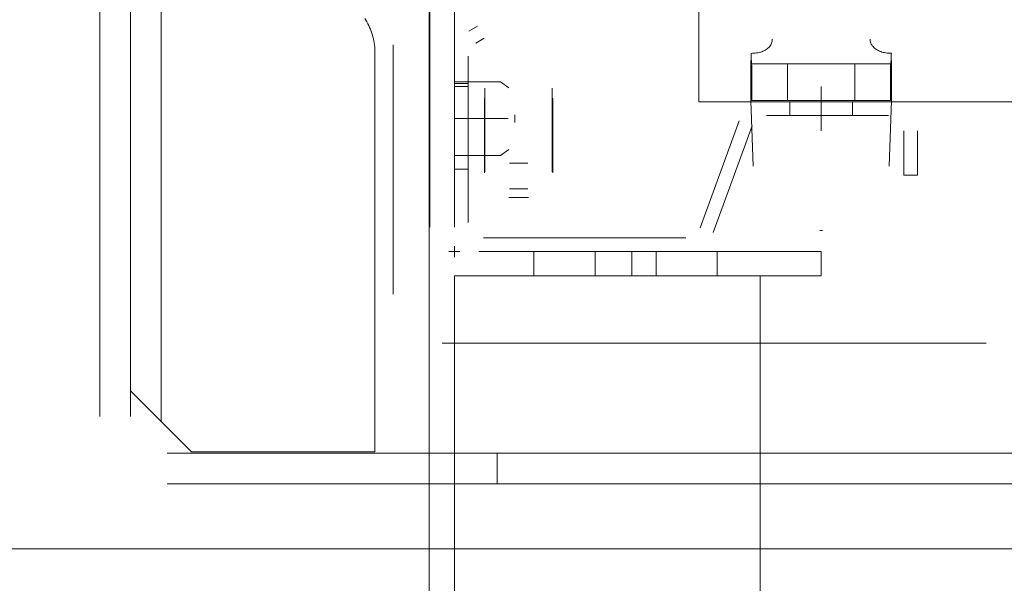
# Model space of a CAD drawing. Header units: millimetres. Extents: x -12989 to 357906, y -50379 to 30884.
# Tile 81 of 256: x 5766 to 5927, y 5657 to 5749. Entities that reach past the tile are written whole.
import ezdxf
from ezdxf.enums import TextEntityAlignment as Align

# ---------------------------------------------------------------- set-up
doc = ezdxf.new("R2010")
doc.units = ezdxf.units.MM
doc.header["$MEASUREMENT"] = 0
doc.linetypes.add('MITTE2', pattern=[112.5, 75, -12.5, 12.5, -12.5])
doc.layers.add('Nowe_A_WYM_ZEWNETRZNE', color=7, linetype='Continuous')
doc.layers.add('Nowe_Warstwa IFC.Import IFC', color=7, linetype='Continuous')
for name, color, linetype, lineweight in [('Nowe_A_WYM_ZEWNETRZNE_Nr_pióra__1', 7, 'Continuous', 13), ('Nowe_A_WYM_ZEWNETRZNE_Nr_pióra__45', 7, 'Continuous', 15), ('Nowe_A_WYM_ZEWNETRZNE_Nr_pióra__85', 7, 'Continuous', 13), ('Nowe_REGAŁY_Nr_pióra__18', 9, 'Continuous', 13), ('Nowe_Warstwa IFC.Import IFC_Nr_pióra__1', 7, 'Continuous', 13), ('Nowe_Warstwa IFC.Import IFC_Nr_pióra__4', 7, 'Continuous', 13)]:
    doc.layers.add(name, color=color, linetype=linetype, lineweight=lineweight)
doc.styles.add('STYL_AUTOMATYCZNY_2', font='arial.ttf')
doc.styles.add('STYL_AUTOMATYCZNY_3', font='arial.ttf')
doc.dimstyles.new('STYL_AUTOMATYCZNY__1', dxfattribs={"dimtxt": 139.999998, "dimasz": 71.25, "dimexe": 0.18, "dimexo": 0.0625, "dimgap": 0, "dimtad": 1, "dimtih": 1, "dimtoh": 1, "dimdec": 0, "dimlfac": 0.1, "dimzin": 0, "dimdsep": 46, "dimtxsty": 'STYL_AUTOMATYCZNY_3', "dimblk": 'ARROWHEAD_6', "dimblk1": 'ARROWHEAD_6', "dimblk2": 'ARROWHEAD_6', "dimcen": 0.09, "dimse1": 1, "dimse2": 1, "dimclrd": 7, "dimclre": 7, "dimclrt": 7, "dimadec": 0, "dimazin": 0, "dimtfac": 1, "dimtdec": 4, "dimtmove": 0, "dimatfit": 3, "dimfxl": 0, "dimtolj": 1, "dimtzin": 0, "dimarcsym": 0})
doc.dimstyles.new('STYL_AUTOMATYCZNY__2', dxfattribs={"dimtxt": 139.999998, "dimasz": 71.25, "dimexe": 0.18, "dimexo": 0.0625, "dimgap": 0, "dimtad": 1, "dimdec": 0, "dimlfac": 0.1, "dimzin": 0, "dimdsep": 46, "dimtxsty": 'STYL_AUTOMATYCZNY_3', "dimblk": 'ARROWHEAD_6', "dimblk1": 'ARROWHEAD_6', "dimblk2": 'ARROWHEAD_6', "dimcen": 0.09, "dimse1": 1, "dimse2": 1, "dimclrd": 7, "dimclre": 7, "dimclrt": 7, "dimadec": 0, "dimazin": 0, "dimtfac": 1, "dimtdec": 4, "dimtmove": 0, "dimatfit": 3, "dimfxl": 0, "dimtolj": 1, "dimtzin": 0, "dimarcsym": 0})

# ---------------------------------------------------------------- blocks, each defined once
blk = doc.blocks.new('Standardowy znacznik osi[99]_1', base_point=(5833.34, 17223.71))
at = {"layer": 'Nowe_Warstwa IFC.Import IFC_Nr_pióra__4', "color": 7, "linetype": 'Continuous', "lineweight": 13}
blk.add_line((5833.34, 17223.71), (5833.34, -2567.37), dxfattribs=at)
at = {"layer": 'Nowe_Warstwa IFC.Import IFC_Nr_pióra__1', "color": 7, "lineweight": 13, "style": 'STYL_AUTOMATYCZNY_2'}
for tag, p in [('AC_MarkerText_1_0', (5833.34, 17561.21)), ('AC_MarkerText_1_1', (5833.34, -2729.87))]:
    blk.add_attdef(tag, text='', height=175, rotation=360, dxfattribs=at).set_placement(p, align=Align.TOP_CENTER)
blk = doc.blocks.new('*D267')
at = {"layer": 'Nowe_A_WYM_ZEWNETRZNE_Nr_pióra__45', "color": 7, "linetype": 'Continuous', "lineweight": 15}
for p, q in [((-1341.01, 187.5), (-1266.01, 112.5)), ((-1341.01, 37.5), (-1266.01, -37.5))]:
    blk.add_line(p, q, dxfattribs=at)
at = {"layer": 'Nowe_A_WYM_ZEWNETRZNE_Nr_pióra__85', "color": 7, "linetype": 'Continuous', "lineweight": 13}
for p, q in [((-1303.51, 150), (-1303.51, 6849.85)), ((-1233.2, 150), (-1373.83, 150)), ((-1303.51, 0), (-1303.51, 150)), ((-1233.2, 0), (-1373.83, 0)), ((-1303.51, -56.25), (-1303.51, 0))]:
    blk.add_line(p, q, dxfattribs=at)
at = {"layer": 'Nowe_A_WYM_ZEWNETRZNE_Nr_pióra__1', "color": 7, "lineweight": 13, "insert": (-1331.51, -251.06), "char_height": 140, "attachment_point": 7, "rotation": 90, "style": 'STYL_AUTOMATYCZNY_3'}
blk.add_mtext('\\A1;{\\pql;\\fArial|b0|i0|c238|p0;\\W1.000000;15}', dxfattribs=at)
blk = doc.blocks.new('ARROWHEAD_6')
at = {"color": 0, "linetype": 'Continuous', "lineweight": 0}
for p, q in [((-0.5, -0.5), (0.5, 0.5)), ((0, 0), (-1, 0))]:
    blk.add_line(p, q, dxfattribs=at)
blk = doc.blocks.new('*D268')
at = {"layer": 'Nowe_A_WYM_ZEWNETRZNE_Nr_pióra__45', "color": 7, "linetype": 'Continuous', "lineweight": 15}
blk.add_line((-1341.01, 187.5), (-1266.01, 112.5), dxfattribs=at)
at = {"layer": 'Nowe_A_WYM_ZEWNETRZNE_Nr_pióra__85', "color": 7, "linetype": 'Continuous', "lineweight": 13}
blk.add_line((-1303.51, 150), (-1303.51, 6849.85), dxfattribs=at)
blk = doc.blocks.new('*D269')
at = {"layer": 'Nowe_A_WYM_ZEWNETRZNE_Nr_pióra__45', "color": 7, "linetype": 'Continuous', "lineweight": 15}
for p, q in [((-1341.01, 6887.35), (-1266.01, 6812.35)), ((-1341.01, 187.5), (-1266.01, 112.5))]:
    blk.add_line(p, q, dxfattribs=at)
at = {"layer": 'Nowe_A_WYM_ZEWNETRZNE_Nr_pióra__85', "color": 7, "linetype": 'Continuous', "lineweight": 13}
for p, q in [((-1233.2, 6849.85), (-1373.83, 6849.85)), ((-1303.51, 150), (-1303.51, 6849.85))]:
    blk.add_line(p, q, dxfattribs=at)
at = {"layer": 'Nowe_A_WYM_ZEWNETRZNE_Nr_pióra__1', "color": 7, "lineweight": 13, "char_height": 140, "attachment_point": 7, "rotation": 90, "style": 'STYL_AUTOMATYCZNY_3'}
for s, insert in [('\\A1;{\\pql;\\fArial|b0|i0|c238|p0;\\W1.000000;15}', (-1331.51, 6598.78)), ('\\A1;{\\pql;\\fArial|b0|i0|c238|p0;\\W1.000000;670}', (-1331.51, 3232.97))]:
    blk.add_mtext(s, dxfattribs=dict(at, insert=insert))
blk = doc.blocks.new('*D279')
at = {"layer": 'Nowe_A_WYM_ZEWNETRZNE_Nr_pióra__45', "color": 7, "linetype": 'Continuous', "lineweight": 15}
for p, q in [((5753.24, 5699.85), (5678.24, 5624.85)), ((36387.5, 5699.85), (36312.5, 5624.85))]:
    blk.add_line(p, q, dxfattribs=at)
at = {"layer": 'Nowe_A_WYM_ZEWNETRZNE_Nr_pióra__85', "color": 7, "linetype": 'Continuous', "lineweight": 13}
for p, q in [((5715.74, 5592.04), (5715.74, 5732.66)), ((36350, 5592.04), (36350, 5732.66)), ((5715.74, 5662.35), (36350, 5662.35))]:
    blk.add_line(p, q, dxfattribs=at)
at = {"layer": 'Nowe_A_WYM_ZEWNETRZNE_Nr_pióra__1', "color": 7, "lineweight": 13, "char_height": 140, "attachment_point": 7, "style": 'STYL_AUTOMATYCZNY_3'}
for s, insert in [('\\A1;{\\pql;\\fArial|b0|i0|c238|p0;\\W1.000000;3\xa0063}', (20685.85, 5690.35)), ('\\A1;{\\pql;\\fArial|b0|i0|c238|p0;\\W1.000000;15}', (36098.94, 5690.35))]:
    blk.add_mtext(s, dxfattribs=dict(at, insert=insert))
blk = doc.blocks.new('*D325')
at = {"layer": 'Nowe_A_WYM_ZEWNETRZNE_Nr_pióra__45', "color": 7, "linetype": 'Continuous', "lineweight": 15}
for p, q in [((5753.24, -1542.08), (5678.24, -1617.08)), ((36387.5, -1542.08), (36312.5, -1617.08))]:
    blk.add_line(p, q, dxfattribs=at)
at = {"layer": 'Nowe_A_WYM_ZEWNETRZNE_Nr_pióra__85', "color": 7, "linetype": 'Continuous', "lineweight": 13}
for p, q in [((5715.74, -1649.9), (5715.74, -1509.27)), ((36350, -1649.9), (36350, -1509.27)), ((5715.74, -1579.58), (36350, -1579.58))]:
    blk.add_line(p, q, dxfattribs=at)
at = {"layer": 'Nowe_A_WYM_ZEWNETRZNE_Nr_pióra__1', "color": 7, "lineweight": 13, "char_height": 140, "attachment_point": 7, "style": 'STYL_AUTOMATYCZNY_3'}
for s, insert in [('\\A1;{\\pql;\\fArial|b0|i0|c238|p0;\\W1.000000;3\xa0063}', (20685.85, -1551.58)), ('\\A1;{\\pql;\\fArial|b0|i0|c238|p0;\\W1.000000;15}', (36098.94, -1551.58))]:
    blk.add_mtext(s, dxfattribs=dict(at, insert=insert))
blk = doc.blocks.new('*D327')
at = {"layer": 'Nowe_A_WYM_ZEWNETRZNE_Nr_pióra__45', "color": 7, "linetype": 'Continuous', "lineweight": 15}
for p, q in [((36387.5, -1542.08), (36312.5, -1617.08)), ((36462.5, -1617.08), (36537.5, -1542.08))]:
    blk.add_line(p, q, dxfattribs=at)
at = {"layer": 'Nowe_A_WYM_ZEWNETRZNE_Nr_pióra__85', "color": 7, "linetype": 'Continuous', "lineweight": 13}
for p, q in [((36350, -1649.9), (36350, -1509.27)), ((36500, -1649.9), (36500, -1509.27)), ((5715.74, -1579.58), (36350, -1579.58)), ((36350, -1579.58), (36500, -1579.58)), ((36500, -1579.58), (36556.25, -1579.58))]:
    blk.add_line(p, q, dxfattribs=at)

msp = doc.modelspace()

# ---------------------------------------------------------------- linework, layer by layer
at = {"layer": 'Nowe_REGAŁY_Nr_pióra__18', "color": 9, "linetype": 'Continuous', "lineweight": 13}
for p, q in [((5789.48, 5858.99), (5789.48, 5683.19)), ((5779.48, 5683.99), (5779.48, 5857.99)), ((5784.48, 5683.99), (5784.48, 5857.99)), ((5833.48, 5750.99), (5833.48, 5714.99)), ((5837.48, 5714.99), (5837.48, 5750.99)), ((5841.23, 5747.85), (5839.86, 5747.06)), ((5841.23, 5747.85), (5839.86, 5747.06)), ((5840.98, 5745.11), (5842.36, 5745.91)), ((5840.98, 5745.11), (5842.36, 5745.91)), ((5827.48, 5744.84), (5827.48, 5703.99)), ((5827.48, 5744.84), (5827.48, 5703.99)), ((5824.48, 5743.59), (5824.48, 5678.19)), ((5837.48, 5742.95), (5837.48, 5715.74)), ((5837.48, 5742.95), (5837.48, 5715.74)), ((5839.73, 5715.74), (5839.73, 5742.95)), ((5839.73, 5715.74), (5839.73, 5742.95)), ((5886.01, 5739.96), (5886.01, 5743.42)), ((5886.01, 5739.96), (5886.01, 5743.42)), ((5885.97, 5742.23), (5885.97, 5735.73)), ((5885.97, 5742.23), (5885.97, 5735.73)), ((5886.12, 5741.73), (5886.53, 5741.73)), ((5886.12, 5741.73), (5886.53, 5741.73)), ((5886.12, 5741.53), (5886.12, 5735.73)), ((5886.12, 5741.53), (5886.12, 5735.73)), ((5897.42, 5741.73), (5886.53, 5741.73)), ((5897.42, 5741.73), (5886.53, 5741.73)), ((5891.98, 5735.73), (5891.98, 5741.73)), ((5891.98, 5735.73), (5891.98, 5741.73)), ((5897.42, 5741.73), (5897.54, 5741.73)), ((5897.42, 5741.73), (5897.54, 5741.73)), ((5908.43, 5741.73), (5897.54, 5741.73)), ((5908.43, 5741.73), (5897.54, 5741.73)), ((5902.98, 5735.73), (5902.98, 5741.73)), ((5902.98, 5735.73), (5902.98, 5741.73)), ((5908.43, 5741.73), (5908.84, 5741.73)), ((5908.43, 5741.73), (5908.84, 5741.73)), ((5908.84, 5741.73), (5908.84, 5735.73)), ((5908.84, 5741.73), (5908.84, 5735.73)), ((5908.99, 5735.73), (5908.99, 5742.24)), ((5908.99, 5735.73), (5908.99, 5742.24)), ((5837.48, 5738.79), (5845.03, 5738.79)), ((5839.73, 5738.49), (5837.48, 5738.49)), ((5839.73, 5738.49), (5837.48, 5738.49)), ((5839.73, 5737.99), (5837.48, 5737.99)), ((5839.73, 5737.99), (5837.48, 5737.99)), ((5842.47, 5737.73), (5842.47, 5736.06)), ((5842.48, 5737.73), (5842.47, 5737.73)), ((5842.47, 5737.73), (5842.47, 5736.06)), ((5842.48, 5737.73), (5842.47, 5737.73)), ((5842.48, 5737.72), (5842.48, 5737.73)), ((5842.48, 5737.72), (5842.48, 5737.73)), ((5842.48, 5737.72), (5842.48, 5734.89)), ((5842.48, 5737.72), (5842.48, 5734.89)), ((5845.03, 5738.79), (5846.4, 5737.8)), ((5853.49, 5737.73), (5853.48, 5737.73)), ((5853.48, 5737.73), (5853.48, 5737.72)), ((5853.49, 5737.73), (5853.48, 5737.73)), ((5853.48, 5737.73), (5853.48, 5737.72)), ((5853.48, 5737.72), (5853.48, 5734.89)), ((5853.48, 5737.72), (5853.48, 5734.89)), ((5853.49, 5736.06), (5853.49, 5737.73)), ((5853.49, 5736.06), (5853.49, 5737.73)), ((5842.47, 5736.06), (5842.38, 5736.06)), ((5842.38, 5736.06), (5842.38, 5723.86)), ((5842.47, 5736.06), (5842.38, 5736.06)), ((5842.38, 5736.06), (5842.38, 5723.86)), ((5842.48, 5728.31), (5842.48, 5734.89)), ((5842.48, 5728.31), (5842.48, 5734.89)), ((5853.48, 5734.89), (5853.48, 5728.31)), ((5853.48, 5734.89), (5853.48, 5728.31)), ((5853.58, 5736.06), (5853.49, 5736.06)), ((5853.58, 5736.06), (5853.49, 5736.06)), ((5853.58, 5723.86), (5853.58, 5736.06)), ((5853.58, 5723.86), (5853.58, 5736.06)), ((5885.97, 5735.73), (5885.98, 5735.73)), ((5885.97, 5735.73), (5885.98, 5735.73)), ((5885.98, 5735.73), (5886.36, 5724.96)), ((5885.98, 5735.73), (5886.36, 5724.96)), ((5886.12, 5735.73), (5886.53, 5735.73)), ((5886.12, 5735.73), (5886.53, 5735.73)), ((5886.53, 5735.73), (5897.42, 5735.73)), ((5886.53, 5735.73), (5897.42, 5735.73)), ((5908.48, 5735.49), (5888.53, 5735.49)), ((5908.48, 5735.49), (5888.53, 5735.49)), ((5892.33, 5733.24), (5892.33, 5735.49)), ((5892.33, 5733.24), (5892.33, 5735.49)), ((5897.42, 5735.73), (5897.54, 5735.73)), ((5897.42, 5735.73), (5897.54, 5735.73)), ((5897.54, 5735.73), (5908.43, 5735.73)), ((5897.54, 5735.73), (5908.43, 5735.73)), ((5902.63, 5733.24), (5902.63, 5735.49)), ((5902.63, 5733.24), (5902.63, 5735.49)), ((5908.43, 5735.73), (5908.84, 5735.73)), ((5908.43, 5735.73), (5908.84, 5735.73)), ((5908.6, 5724.96), (5908.98, 5735.73)), ((5908.6, 5724.96), (5908.98, 5735.73)), ((5908.98, 5735.73), (5908.99, 5735.73)), ((5908.98, 5735.73), (5908.99, 5735.73)), ((5847.36, 5732.1), (5847.36, 5733.38)), ((5888.53, 5733.24), (5908.48, 5733.24)), ((5888.53, 5733.24), (5908.48, 5733.24)), ((5837.45, 5732.74), (5846.3, 5732.74)), ((5884.07, 5732.36), (5877.7, 5714.88)), ((5884.07, 5732.36), (5877.7, 5714.88)), ((5879.82, 5714.11), (5886.18, 5731.59)), ((5879.82, 5714.11), (5886.18, 5731.59)), ((5910.98, 5730.74), (5910.98, 5723.49)), ((5910.98, 5730.74), (5910.98, 5723.49)), ((5913.23, 5723.49), (5913.23, 5730.74)), ((5913.23, 5723.49), (5913.23, 5730.74)), ((5842.48, 5724.06), (5842.48, 5728.31)), ((5842.48, 5724.06), (5842.48, 5728.31)), ((5853.48, 5728.31), (5853.48, 5724.06)), ((5853.48, 5728.31), (5853.48, 5724.06)), ((5837.48, 5726.69), (5845.03, 5726.69)), ((5846.4, 5727.68), (5845.03, 5726.69)), ((5849.48, 5725.48), (5846.48, 5725.48)), ((5849.48, 5725.48), (5846.48, 5725.48)), ((5837.48, 5724.49), (5839.73, 5724.49)), ((5837.48, 5724.49), (5839.73, 5724.49)), ((5910.98, 5723.49), (5913.23, 5723.49)), ((5910.98, 5723.49), (5913.23, 5723.49)), ((5849.48, 5721.24), (5846.48, 5721.24)), ((5849.48, 5721.24), (5846.48, 5721.24)), ((5846.38, 5719.86), (5849.58, 5719.86)), ((5846.38, 5719.86), (5849.58, 5719.86)), ((5897.25, 5714.44), (5897.71, 5714.44)), ((5897.25, 5714.44), (5897.71, 5714.44)), ((5875.35, 5713.24), (5842.23, 5713.24)), ((5875.35, 5713.24), (5842.23, 5713.24)), ((5836.58, 5710.99), (5838.38, 5710.99)), ((5836.58, 5710.99), (5838.38, 5710.99)), ((5837.48, 5710.09), (5837.48, 5711.89)), ((5837.48, 5710.09), (5837.48, 5711.89)), ((5897.48, 5710.99), (5841.48, 5710.99)), ((5842.23, 5710.99), (5875.35, 5710.99)), ((5842.23, 5710.99), (5875.35, 5710.99)), ((5850.48, 5710.99), (5850.48, 5706.99)), ((5860.48, 5710.99), (5860.48, 5706.99)), ((5866.48, 5710.99), (5866.48, 5706.99)), ((5870.48, 5710.99), (5870.48, 5706.99)), ((5880.48, 5710.99), (5880.48, 5706.99)), ((5897.48, 5710.99), (5897.48, 5706.99)), ((5837.48, 5706.99), (5897.48, 5706.99)), ((5837.48, 3314.99), (5837.48, 5706.99)), ((5887.48, 3314.99), (5887.48, 5706.99)), ((5835.48, 5695.99), (5924.48, 5695.99)), ((5835.48, 5695.99), (5924.48, 5695.99)), ((5784.48, 5688.19), (5786.48, 5686.19)), ((5789.48, 5683.19), (5786.48, 5686.19)), ((5789.48, 5683.19), (5794.48, 5678.19)), ((5795.48, 5678.19), (5794.48, 5678.19)), ((5821.48, 5678.19), (5795.48, 5678.19)), ((5821.48, 5678.19), (5824.48, 5678.19)), ((6056.5, 5677.99), (5790.48, 5677.99)), ((5844.5, 5677.99), (5844.5, 5672.99)), ((5790.48, 5672.99), (6056.5, 5672.99))]:
    msp.add_line(p, q, dxfattribs=at)
at = {"layer": 'Nowe_REGAŁY_Nr_pióra__18', "color": 9, "linetype": 'MITTE2', "lineweight": 13}
msp.add_line((5897.48, 5730.74), (5897.48, 5737.99), dxfattribs=at)
msp.add_line((5897.48, 5730.74), (5897.48, 5737.99), dxfattribs=at)
at = {"layer": 'Nowe_REGAŁY_Nr_pióra__18', "color": 9, "linetype": 'Continuous', "lineweight": 13}
msp.add_lwpolyline([(6897.48, 5735.49), (6897.48, 5770.49), (5877.48, 5770.49), (5877.48, 5735.49)], close=True, dxfattribs=at)
msp.add_lwpolyline([(6897.48, 5735.49), (6897.48, 5770.49), (5877.48, 5770.49), (5877.48, 5735.49)], close=True, dxfattribs=at)
at = {"layer": 'Nowe_REGAŁY_Nr_pióra__18', "color": 9, "linetype": 'Continuous', "lineweight": 13, "flags": 128}
for points in [[(5822.8, 5749.15), (5822.98, 5748.86), (5823.15, 5748.57), (5823.32, 5748.27), (5823.47, 5747.98), (5823.61, 5747.67), (5823.74, 5747.36), (5823.86, 5747.05), (5823.97, 5746.74), (5824.07, 5746.43), (5824.16, 5746.11), (5824.23, 5745.79), (5824.3, 5745.47), (5824.36, 5745.15), (5824.4, 5744.84), (5824.44, 5744.52), (5824.46, 5744.21), (5824.48, 5743.9), (5824.48, 5743.59)], [(5886.01, 5743.42), (5886.23, 5743.43), (5886.46, 5743.44), (5886.69, 5743.46), (5886.91, 5743.49), (5887.13, 5743.53), (5887.34, 5743.58), (5887.55, 5743.64), (5887.75, 5743.7), (5887.94, 5743.78), (5888.12, 5743.86), (5888.3, 5743.95), (5888.46, 5744.05), (5888.62, 5744.16), (5888.76, 5744.27), (5888.9, 5744.39), (5889.02, 5744.52), (5889.12, 5744.66), (5889.22, 5744.8), (5889.3, 5744.95), (5889.36, 5745.1), (5889.41, 5745.25), (5889.45, 5745.41), (5889.47, 5745.57), (5889.48, 5745.73)], [(5886.01, 5743.42), (5886.23, 5743.43), (5886.46, 5743.44), (5886.69, 5743.46), (5886.91, 5743.49), (5887.13, 5743.53), (5887.34, 5743.58), (5887.55, 5743.64), (5887.75, 5743.7), (5887.94, 5743.78), (5888.12, 5743.86), (5888.3, 5743.95), (5888.46, 5744.05), (5888.62, 5744.16), (5888.76, 5744.27), (5888.9, 5744.39), (5889.02, 5744.52), (5889.12, 5744.66), (5889.22, 5744.8), (5889.3, 5744.95), (5889.36, 5745.1), (5889.41, 5745.25), (5889.45, 5745.41), (5889.47, 5745.57), (5889.48, 5745.73)], [(5905.49, 5745.73), (5905.5, 5745.57), (5905.52, 5745.41), (5905.56, 5745.25), (5905.61, 5745.1), (5905.68, 5744.95), (5905.76, 5744.8), (5905.85, 5744.66), (5905.96, 5744.53), (5906.08, 5744.4), (5906.21, 5744.28), (5906.35, 5744.16), (5906.51, 5744.06), (5906.67, 5743.96), (5906.85, 5743.87), (5907.03, 5743.78), (5907.22, 5743.71), (5907.42, 5743.64), (5907.63, 5743.59), (5907.84, 5743.54), (5908.06, 5743.5), (5908.28, 5743.47), (5908.5, 5743.45), (5908.73, 5743.43), (5908.96, 5743.43)], [(5905.49, 5745.73), (5905.5, 5745.57), (5905.52, 5745.41), (5905.56, 5745.25), (5905.61, 5745.1), (5905.68, 5744.95), (5905.76, 5744.8), (5905.85, 5744.66), (5905.96, 5744.53), (5906.08, 5744.4), (5906.21, 5744.28), (5906.35, 5744.16), (5906.51, 5744.06), (5906.67, 5743.96), (5906.85, 5743.87), (5907.03, 5743.78), (5907.22, 5743.71), (5907.42, 5743.64), (5907.63, 5743.59), (5907.84, 5743.54), (5908.06, 5743.5), (5908.28, 5743.47), (5908.5, 5743.45), (5908.73, 5743.43), (5908.96, 5743.43)], [(5886.01, 5743.42), (5886.01, 5743.29), (5886.01, 5743.17), (5886.02, 5743.05), (5886.02, 5742.93), (5886.02, 5742.82), (5886.03, 5742.71), (5886.03, 5742.61), (5886.04, 5742.51), (5886.04, 5742.42), (5886.05, 5742.33), (5886.05, 5742.25), (5886.06, 5742.18), (5886.06, 5742.11), (5886.07, 5742.04), (5886.07, 5741.98), (5886.08, 5741.93), (5886.08, 5741.88), (5886.09, 5741.84), (5886.09, 5741.81), (5886.1, 5741.78), (5886.1, 5741.76), (5886.11, 5741.74), (5886.11, 5741.73)], [(5886.01, 5743.42), (5886.01, 5743.29), (5886.01, 5743.17), (5886.02, 5743.05), (5886.02, 5742.93), (5886.02, 5742.82), (5886.03, 5742.71), (5886.03, 5742.61), (5886.04, 5742.51), (5886.04, 5742.42), (5886.05, 5742.33), (5886.05, 5742.25), (5886.06, 5742.18), (5886.06, 5742.11), (5886.07, 5742.04), (5886.07, 5741.98), (5886.08, 5741.93), (5886.08, 5741.88), (5886.09, 5741.84), (5886.09, 5741.81), (5886.1, 5741.78), (5886.1, 5741.76), (5886.11, 5741.74), (5886.11, 5741.73)], [(5908.96, 5743.43), (5908.95, 5743.3), (5908.95, 5743.17), (5908.94, 5743.05), (5908.94, 5742.94), (5908.94, 5742.82), (5908.93, 5742.72), (5908.93, 5742.61), (5908.92, 5742.52), (5908.92, 5742.42), (5908.92, 5742.34), (5908.91, 5742.26), (5908.91, 5742.18), (5908.9, 5742.11), (5908.9, 5742.04), (5908.89, 5741.98), (5908.89, 5741.93), (5908.88, 5741.88), (5908.88, 5741.84), (5908.87, 5741.81), (5908.86, 5741.78), (5908.86, 5741.76), (5908.85, 5741.74), (5908.85, 5741.73)], [(5908.96, 5743.43), (5908.95, 5743.3), (5908.95, 5743.17), (5908.94, 5743.05), (5908.94, 5742.94), (5908.94, 5742.82), (5908.93, 5742.72), (5908.93, 5742.61), (5908.92, 5742.52), (5908.92, 5742.42), (5908.92, 5742.34), (5908.91, 5742.26), (5908.91, 5742.18), (5908.9, 5742.11), (5908.9, 5742.04), (5908.89, 5741.98), (5908.89, 5741.93), (5908.88, 5741.88), (5908.88, 5741.84), (5908.87, 5741.81), (5908.86, 5741.78), (5908.86, 5741.76), (5908.85, 5741.74), (5908.85, 5741.73)], [(5886.12, 5735.73), (5886.11, 5735.76), (5886.1, 5735.8), (5886.1, 5735.86), (5886.09, 5735.93), (5886.09, 5736.01), (5886.08, 5736.12), (5886.08, 5736.23), (5886.07, 5736.36), (5886.07, 5736.51), (5886.06, 5736.67), (5886.06, 5736.85), (5886.05, 5737.04), (5886.05, 5737.24), (5886.04, 5737.46), (5886.04, 5737.69), (5886.03, 5737.93), (5886.03, 5738.19), (5886.02, 5738.46), (5886.02, 5738.73), (5886.02, 5739.02), (5886.01, 5739.32), (5886.01, 5739.64), (5886.01, 5739.96)], [(5886.12, 5735.73), (5886.11, 5735.76), (5886.1, 5735.8), (5886.1, 5735.86), (5886.09, 5735.93), (5886.09, 5736.01), (5886.08, 5736.12), (5886.08, 5736.23), (5886.07, 5736.36), (5886.07, 5736.51), (5886.06, 5736.67), (5886.06, 5736.85), (5886.05, 5737.04), (5886.05, 5737.24), (5886.04, 5737.46), (5886.04, 5737.69), (5886.03, 5737.93), (5886.03, 5738.19), (5886.02, 5738.46), (5886.02, 5738.73), (5886.02, 5739.02), (5886.01, 5739.32), (5886.01, 5739.64), (5886.01, 5739.96)]]:
    msp.add_lwpolyline(points, dxfattribs=at)

# ---------------------------------------------------------------- block references
at = {"layer": 'Nowe_Warstwa IFC.Import IFC', "color": 7, "linetype": 'Continuous', "lineweight": 13}
msp.add_blockref('Standardowy znacznik osi[99]_1', (5833.34, 17223.71), dxfattribs=at)

# ---------------------------------------------------------------- dimensions: what is measured, and where the dimension line sits
at = {"layer": 'Nowe_A_WYM_ZEWNETRZNE', "color": 7, "linetype": 'Continuous', "lineweight": 13}
for base, p1, p2, picture, middle in [((36350, 5662.35), (5715.74, 7500), (36350, 7500), '*D279', (20926.01, 5760.35)), ((36350, -1579.58), (5715.74, 7500), (36350, 150), '*D325', (20926.01, -1481.58)), ((36500, -1579.58), (36350, 7500), (36500, 7500), '*D327', (36205.48, -1481.58))]:
    dim = msp.add_linear_dim(base=base, p1=p1, p2=p2, dimstyle='STYL_AUTOMATYCZNY__1', dxfattribs=at)
    dim.commit()
    dim.dimension.update_dxf_attribs({"geometry": picture, "text_midpoint": middle, "dimtype": 160})
for base, p1, p2, picture, middle in [((-1303.51, 6849.85), (18000, 150), (2607.87, 6849.85), '*D269', (-1401.51, 3392.79)), ((-1303.51, 150), (18000, 0), (-350, 150), '*D267', (-1401.51, -144.52)), ((-1303.51453594, 150), (-350, 150), (18000, 150), '*D268', (-1401.51453487, 149.88141735))]:
    dim = msp.add_linear_dim(base=base, p1=p1, p2=p2, angle=90, dimstyle='STYL_AUTOMATYCZNY__2', dxfattribs=at)
    dim.commit()
    dim.dimension.update_dxf_attribs({"geometry": picture, "text_midpoint": middle, "dimtype": 160, "text_rotation": 90})

doc.saveas('drawing.dxf')
